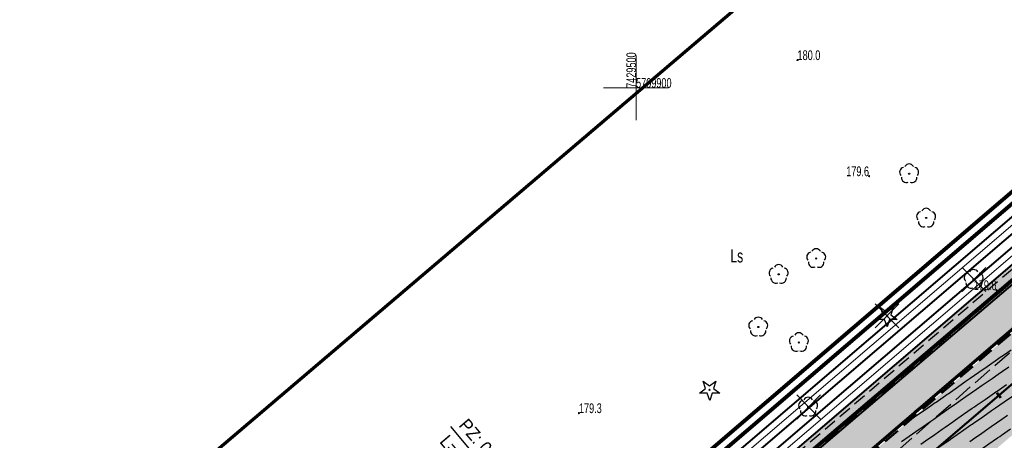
# Model space of a CAD drawing. Header units: metres. Extents: x 7429064 to 7431133, y 5709479 to 5714472.
# Tile 62 of 176: x 7429453 to 7429528, y 5709873 to 5709905. Entities that reach past the tile are written whole.
import ezdxf
from ezdxf.enums import TextEntityAlignment as Align

# ---------------------------------------------------------------- set-up
doc = ezdxf.new("R2010")
doc.units = ezdxf.units.M
for name, pattern in [('1', [0]), ('12', [3, 1, -1, 0, -1]), ('2_KTCR01', [1.5, 1, -0.5]), ('2_KTJZ01', [2, 1.5, -0.5]), ('3_KTJZ01', [2, 1.5, -0.5]), ('CENTER2', [1.125, 0.75, -0.125, 0.125, -0.125]), ('DASHED', [19.05, 12.7, -6.35]), ('HIDDEN', [0.375, 0.25, -0.125])]:
    doc.linetypes.add(name, pattern=pattern)
for name, color, linetype, lineweight in [('#proj. światłowód', 1, '2_KTCR01', 18), ('_D_7_PAS DROGOWY-LINIA ROZGR TEREN INW', 222, 'HIDDEN', 50), ('_D_7_PAS DROGOWY_PODZIAL', 1, 'Continuous', 50), ('_D_7_TEREN NIEZBEDNY DLA OB_BUD', 252, 'HIDDEN', 50), ('_D_8_Wymiary', 7, 'Continuous', 20), ('_skarpy', 84, 'Continuous', 40), ('_wycinka_ZUDP', 1, 'Continuous', 30), ('D_1_KOCIE OCZKA', 7, 'Continuous', 50), ('gaPoziome', 7, 'Continuous', 30), ('GMINA_L_0', 252, '12', 35), ('KRAWĘŻNIK BETONOWY 12_25 WYN 0 CM', 250, 'DASHED', 50), ('KRZYZE_L_0', 252, '1', 18), ('KRZYZE_T_0', 252, 'Continuous', 18), ('KTJZ_L_0', 252, '2_KTJZ01', 30), ('RTPW_T_0_a', 252, 'Continuous', 15), ('skarpa', 82, 'ŚLADY', 20), ('zakres', 252, 'Continuous', 70)]:
    doc.layers.add(name, color=color, linetype=linetype, lineweight=lineweight)
for name, color, linetype in [('_1_Mapa', 7, 'Continuous'), ('_1_X-REFY', 7, 'Continuous'), ('C-DROGI-SYTUACJA-ETYKIETY', 7, 'Continuous'), ('C-TEREN', 7, 'Continuous'), ('zzz.gaHSDomyslna', 7, 'Continuous')]:
    doc.layers.add(name, color=color, linetype=linetype)
doc.layers.add('_Brudnopis', color=22, linetype='Continuous', lineweight=50, plot=False)
doc.layers.add('D_2_HECZ_JEZDNIA KR3- NOWA KONSTRUKCJA', color=7, linetype='Continuous', lineweight=13, true_color=0x99e6ff, transparency=0.3)
doc.layers.add('D_2_HECZ_JEZDNIA KR3- NOWA KONSTRUKCJA G4', color=7, linetype='Continuous', lineweight=13, true_color=0xbdbdbd, transparency=0.3)
for name, color, linetype, lineweight, true_color in [('DZIALKA_L_0', 7, '1', 40, 0x008000), ('HECZ DROGI ROWEROWE', 7, 'Continuous', 13, 0xff8a8a), ('OBOP_T_0_a', 7, 'Continuous', 30, 0x008000), ('OBOP_T_1_a', 7, 'Continuous', 30, 0x008000), ('UZYTKI_T_0', 7, 'Continuous', 18, 0x008000)]:
    doc.layers.add(name, color=color, linetype=linetype, lineweight=lineweight, true_color=true_color)
doc.styles.add('wym500', font='arial.ttf', dxfattribs={"width": 0.9, "height": 0.9})
doc.linetypes.add('ŚLADY', pattern='A,3.81,[130,ltypeshp.shx,S=6.35,R=0,X=0,Y=0],3.81', length=7.62)

# ---------------------------------------------------------------- blocks, each defined once
blk = doc.blocks.new('A$C59100B2D')
at = {"layer": '_wycinka_ZUDP'}
for points in [[(0.701, -0.713), (-0.701, 0.713)], [(-0.7, -0.713), (0.701, 0.713)]]:
    blk.add_lwpolyline(points, dxfattribs=at)
blk = doc.blocks.new('4_OBOP01_01')
at = {"linetype": 'Continuous'}
for p, q in [((-0.78225, -0.26495), (-0.3012, 0.09375)), ((-0.3012, 0.09375), (-0.4937, 0.6621)), ((-0.4937, 0.6621), (-0.0039, 0.31545)), ((-0.0039, 0.31545), (0.4771, 0.67415)), ((0.4771, 0.67415), (0.2988, 0.1012)), ((0.2988, 0.1012), (0.7886, -0.24545)), ((-0.18225, -0.2575), (-0.78225, -0.26495)), ((0.01025, -0.82585), (-0.18225, -0.2575)), ((0.1886, -0.2529), (0.01025, -0.82585)), ((0.7886, -0.24545), (0.1886, -0.2529))]:
    blk.add_line(p, q, dxfattribs=at)
blk.add_circle((0, 0), 0.045, dxfattribs=at)
blk = doc.blocks.new('4_OBOP02_01')
at = {"linetype": 'Continuous'}
blk.add_circle((0, 0), 0.045, dxfattribs=at)
for centre, start, end in [((-0.357, 0.116), 102.14447, 221.86002), ((0, 0.375), 30.14012, 149.85988), ((0.357, 0.116), 318.13998, 77.85553), ((-0.22, -0.303), 174.14818, 293.85423), ((0.22, -0.303), 246.14577, 5.85182)]:
    blk.add_arc(centre, 0.375, start, end, dxfattribs=at)
blk = doc.blocks.new('4_RTPW01')
at = {"linetype": 'Continuous'}
blk.add_circle((0, 0), 0.045, dxfattribs=at)
blk = doc.blocks.new('X-ref_MDCP_Szara')
at = {"layer": 'DZIALKA_L_0', "linetype": '1'}
blk.add_line((7429660.24, 5709996.55), (7429435.86, 5709805.65), dxfattribs=at)
at = {"layer": 'GMINA_L_0', "linetype": '12'}
blk.add_line((7429435.86, 5709805.65), (7429660.24, 5709996.55), dxfattribs=at)
at = {"layer": 'KRZYZE_L_0', "linetype": '1'}
for p, q in [((7429500, 5709897.5), (7429500, 5709902.5)), ((7429497.5, 5709900), (7429502.5, 5709900))]:
    blk.add_line(p, q, dxfattribs=at)
at = {"layer": 'KTJZ_L_0', "linetype": '3_KTJZ01'}
blk.add_line((7429506.56, 5709860.17), (7429529.05, 5709879.87), dxfattribs=at)
at = {"layer": 'zakres', "linetype": 'Continuous', "lineweight": 70, "flags": 128}
blk.add_lwpolyline([(7429292.233, 5709722.862), (7429640.798, 5710019.397)], dxfattribs=at)
at = {"layer": 'OBOP_T_0_a'}
for p in [(7429519.32, 5709882.42), (7429505.66, 5709876.75)]:
    blk.add_blockref('4_OBOP01_01', p, dxfattribs=at)
at = {"layer": 'OBOP_T_1_a'}
for p in [(7429521.03, 5709893.39), (7429522.34, 5709889.98), (7429513.87, 5709886.86), (7429510.98, 5709885.64), (7429526, 5709885.26), (7429509.41, 5709881.59), (7429512.54, 5709880.4), (7429513.25, 5709875.43)]:
    blk.add_blockref('4_OBOP02_01', p, dxfattribs=at)
at = {"layer": 'RTPW_T_0_a'}
for p in [(7429512.434, 5709902.139), (7429517.94, 5709893.2), (7429527.759, 5709884.424), (7429495.6, 5709874.96)]:
    blk.add_blockref('4_RTPW01', p, dxfattribs=at)
at = {"layer": 'KRZYZE_T_0', "width": 0.7}
blk.add_text('7429500', height=0.75, rotation=90, dxfattribs=at).set_placement((7429500, 5709900))
blk.add_text('5709900', height=0.75, dxfattribs=at).set_placement((7429500, 5709900))
at = {"layer": 'RTPW_T_0_a', "width": 0.7}
for s, p in [('180.0', (7429512.434, 5709902.139)), ('179.3', (7429495.6, 5709874.96))]:
    blk.add_text(s, height=0.75, dxfattribs=at).set_placement(p)
for p in [(7429517.94, 5709893.2), (7429527.759, 5709884.424)]:
    blk.add_text('179.6', height=0.75, dxfattribs=at).set_placement(p, align=Align.RIGHT)
at = {"layer": 'UZYTKI_T_0', "width": 0.7}
blk.add_text('Ls', height=1, dxfattribs=at).set_placement((7429507.263, 5709887.555), align=Align.TOP_LEFT)
blk = doc.blocks.new('X-ref_Oświetlenie i teletechnika')
at = {"layer": '#proj. światłowód', "lineweight": 30, "flags": 128}
blk.add_lwpolyline([(7429617.95, 5709967.85), (7429611.163, 5709956.371), (7429573.165, 5709923.859), (7429535.247, 5709891.397), (7429497.339, 5709858.957), (7429459.29, 5709826.673), (7429421.225, 5709794.375), (7429383.144, 5709762.063), (7429345.12, 5709729.801), (7429305.765, 5709699.935), (7429266.407, 5709683.285), (7429226.48, 5709664.88)], dxfattribs=at)
blk = doc.blocks.new('*U217')
at = {"linetype": 'Continuous', "lineweight": 0}
h = blk.add_hatch(color=0, dxfattribs=at)
edge = h.paths.add_edge_path()
edge.add_ellipse((-0.35, 0.6), major_axis=(0, 0.6), ratio=0.333333, start_angle=339.17908, end_angle=685.93518)
edge.add_line((-0.238, 1.097), (-0.232, 1.157))
edge.add_line((-0.232, 1.157), (0.005, 0.684))
edge.add_arc((-0.017, 0.673), 0.0247, 0, 26.56505, ccw=False)
edge.add_line((0.008, 0.673), (0.008, 0.425))
edge.add_arc((0.032, 0.425), 0.0247, 180, 270)
edge.add_line((0.032, 0.4), (0.076, 0.4))
edge.add_arc((0.076, 0.425), 0.0247, 270, 290.3551)
edge.add_line((0.085, 0.402), (0.158, 0.429))
edge.add_ellipse((0.35, 0.6), major_axis=(0, 0.6), ratio=0.333333, start_angle=106.57073, end_angle=378.31437)
edge.add_line((0.287, 1.17), (0.215, 1.519))
edge.add_line((0.215, 1.519), (0.251, 1.765))
edge.add_line((0.251, 1.765), (0.256, 1.765))
edge.add_line((0.256, 1.765), (0.271, 1.808))
edge.add_line((0.271, 1.808), (0.271, 1.863))
edge.add_line((0.271, 1.863), (0.143, 1.863))
edge.add_line((0.143, 1.863), (0.137, 1.808))
edge.add_line((0.137, 1.808), (0.203, 1.765))
edge.add_line((0.203, 1.765), (0.185, 1.641))
edge.add_line((0.185, 1.641), (-0.18, 1.641))
edge.add_line((-0.18, 1.641), (-0.159, 1.833))
edge.add_spline(control_points=[(-0.159, 1.833), (-0.157, 1.839), (-0.147, 1.859), (-0.12, 1.861), (-0.1, 1.863)], knot_values=[0, 0, 0, 0, 0.02025, 0.071822, 0.071822, 0.071822, 0.071822], degree=3, periodic=0)
edge.add_line((-0.1, 1.863), (-0.05, 1.863))
edge.add_line((-0.05, 1.863), (-0.05, 2))
edge.add_line((-0.05, 2), (-0.131, 2))
edge.add_spline(control_points=[(-0.131, 2), (-0.139, 1.999), (-0.149, 1.994), (-0.157, 1.989)], knot_values=[0.067484, 0.067484, 0.067484, 0.067484, 0.093736, 0.093736, 0.093736, 0.093736], degree=3, periodic=0)
edge.add_arc((-0.116, 1.918), 0.0817, 120.13788, 168.8933)
edge.add_line((-0.196, 1.934), (-0.279, 1.161))
h.paths.add_polyline_path([(-0.195, 1.5), (0.165, 1.5), (0.05, 0.7), (-0.222, 1.244)], flags=16)
edge = h.paths.add_edge_path(flags=16)
edge.add_ellipse((-0.35, 0.6), major_axis=(0, -0.45), ratio=0.350072, start_angle=159.15261, end_angle=502.08153, ccw=False)
edge.add_line((-0.294, 1.021), (-0.325, 0.734))
edge.add_arc((-0.337, 0.736), 0.0128, 322.79703, 353.88564, ccw=False)
edge.add_line((-0.327, 0.728), (-0.359, 0.686))
edge.add_arc((-0.33, 0.663), 0.0365, 142.79703, 180)
edge.add_line((-0.367, 0.663), (-0.367, 0.571))
edge.add_arc((-0.354, 0.571), 0.0128, 180, 270)
edge.add_line((-0.354, 0.558), (-0.346, 0.558))
edge.add_arc((-0.346, 0.571), 0.0128, 270, 333.01946)
edge.add_spline(control_points=[(-0.335, 0.565), (-0.322, 0.589), (-0.301, 0.632), (-0.283, 0.681), (-0.28, 0.703), (-0.28, 0.705)], knot_values=[0.007888, 0.007888, 0.007888, 0.007888, 0.089431, 0.152858, 0.158023, 0.158023, 0.158023, 0.158023], degree=3, periodic=0)
edge.add_line((-0.28, 0.705), (-0.253, 0.955))
edge = h.paths.add_edge_path(flags=16)
edge.add_line((0.195, 1.379), (0.249, 1.118))
edge.add_ellipse((0.35, 0.6), major_axis=(0, 0.6), ratio=0.333333, start_angle=390.34436, end_angle=440.40593)
edge.add_line((0.153, 0.7), (0.098, 0.7))
edge.add_line((0.098, 0.7), (0.195, 1.379))
edge = h.paths.add_edge_path(flags=16)
edge.add_ellipse((0.35, 0.6), major_axis=(0, -0.45), ratio=0.350072, start_angle=290.13091, end_angle=617.16041, ccw=False)
edge.add_line((0.202, 0.445), (0.35, 0.5))
edge.add_arc((0.278, 0.595), 0.119, 307.13183, 362.43337)
edge.add_line((0.397, 0.6), (0.397, 0.675))
edge.add_arc((0.372, 0.675), 0.0247, 0, 90)
edge.add_line((0.372, 0.7), (0.196, 0.7))
blk = doc.blocks.new('*U218')
at = {"linetype": 'Continuous', "lineweight": 0}
h = blk.add_hatch(color=0, dxfattribs=at)
edge = h.paths.add_edge_path()
edge.add_ellipse((-0.35, 0.6), major_axis=(0, 0.6), ratio=0.333333, start_angle=339.17908, end_angle=685.93518)
edge.add_line((-0.238, 1.097), (-0.232, 1.157))
edge.add_line((-0.232, 1.157), (0.005, 0.684))
edge.add_arc((-0.017, 0.673), 0.0247, 0, 26.56505, ccw=False)
edge.add_line((0.008, 0.673), (0.008, 0.425))
edge.add_arc((0.032, 0.425), 0.0247, 180, 270)
edge.add_line((0.032, 0.4), (0.076, 0.4))
edge.add_arc((0.076, 0.425), 0.0247, 270, 290.3551)
edge.add_line((0.085, 0.402), (0.158, 0.429))
edge.add_ellipse((0.35, 0.6), major_axis=(0, 0.6), ratio=0.333333, start_angle=106.57073, end_angle=378.31437)
edge.add_line((0.287, 1.17), (0.215, 1.519))
edge.add_line((0.215, 1.519), (0.251, 1.765))
edge.add_line((0.251, 1.765), (0.256, 1.765))
edge.add_line((0.256, 1.765), (0.271, 1.808))
edge.add_line((0.271, 1.808), (0.271, 1.863))
edge.add_line((0.271, 1.863), (0.143, 1.863))
edge.add_line((0.143, 1.863), (0.137, 1.808))
edge.add_line((0.137, 1.808), (0.203, 1.765))
edge.add_line((0.203, 1.765), (0.185, 1.641))
edge.add_line((0.185, 1.641), (-0.18, 1.641))
edge.add_line((-0.18, 1.641), (-0.159, 1.833))
edge.add_spline(control_points=[(-0.159, 1.833), (-0.157, 1.839), (-0.147, 1.859), (-0.12, 1.861), (-0.1, 1.863)], knot_values=[0, 0, 0, 0, 0.02025, 0.071822, 0.071822, 0.071822, 0.071822], degree=3, periodic=0)
edge.add_line((-0.1, 1.863), (-0.05, 1.863))
edge.add_line((-0.05, 1.863), (-0.05, 2))
edge.add_line((-0.05, 2), (-0.131, 2))
edge.add_spline(control_points=[(-0.131, 2), (-0.139, 1.999), (-0.149, 1.994), (-0.157, 1.989)], knot_values=[0.067484, 0.067484, 0.067484, 0.067484, 0.093736, 0.093736, 0.093736, 0.093736], degree=3, periodic=0)
edge.add_arc((-0.116, 1.918), 0.0817, 120.13788, 168.8933)
edge.add_line((-0.196, 1.934), (-0.279, 1.161))
h.paths.add_polyline_path([(-0.195, 1.5), (0.165, 1.5), (0.05, 0.7), (-0.222, 1.244)], flags=16)
edge = h.paths.add_edge_path(flags=16)
edge.add_ellipse((-0.35, 0.6), major_axis=(0, -0.45), ratio=0.350072, start_angle=159.15261, end_angle=502.08153, ccw=False)
edge.add_line((-0.294, 1.021), (-0.325, 0.734))
edge.add_arc((-0.337, 0.736), 0.0128, 322.79703, 353.88564, ccw=False)
edge.add_line((-0.327, 0.728), (-0.359, 0.686))
edge.add_arc((-0.33, 0.663), 0.0365, 142.79703, 180)
edge.add_line((-0.367, 0.663), (-0.367, 0.571))
edge.add_arc((-0.354, 0.571), 0.0128, 180, 270)
edge.add_line((-0.354, 0.558), (-0.346, 0.558))
edge.add_arc((-0.346, 0.571), 0.0128, 270, 333.01946)
edge.add_spline(control_points=[(-0.335, 0.565), (-0.322, 0.589), (-0.301, 0.632), (-0.283, 0.681), (-0.28, 0.703), (-0.28, 0.705)], knot_values=[0.007888, 0.007888, 0.007888, 0.007888, 0.089431, 0.152858, 0.158023, 0.158023, 0.158023, 0.158023], degree=3, periodic=0)
edge.add_line((-0.28, 0.705), (-0.253, 0.955))
edge = h.paths.add_edge_path(flags=16)
edge.add_line((0.195, 1.379), (0.249, 1.118))
edge.add_ellipse((0.35, 0.6), major_axis=(0, 0.6), ratio=0.333333, start_angle=390.34436, end_angle=440.40593)
edge.add_line((0.153, 0.7), (0.098, 0.7))
edge.add_line((0.098, 0.7), (0.195, 1.379))
edge = h.paths.add_edge_path(flags=16)
edge.add_ellipse((0.35, 0.6), major_axis=(0, -0.45), ratio=0.350072, start_angle=290.13091, end_angle=617.16041, ccw=False)
edge.add_line((0.202, 0.445), (0.35, 0.5))
edge.add_arc((0.278, 0.595), 0.119, 307.13183, 362.43337)
edge.add_line((0.397, 0.6), (0.397, 0.675))
edge.add_arc((0.372, 0.675), 0.0247, 0, 90)
edge.add_line((0.372, 0.7), (0.196, 0.7))
blk = doc.blocks.new('*U220')
at = {"layer": 'zzz.gaHSDomyslna', "color": 140}
blk.add_lwpolyline([(118.871, 101.023, 0.12, 0.12, 0), (120.39, 102.323, 0.12, 0.12, 0)], format="xyseb", dxfattribs=at)
blk = doc.blocks.new('*U211')
at = {"layer": 'zzz.gaHSDomyslna', "color": 140}
blk.add_lwpolyline([(0, 0, 0.24, 0.24, 0), (59.489, 50.476, 0.24, 0.24, 0), (179.447, 153.144, 0.24, 0.24, 0)], format="xyseb", dxfattribs=at)
blk = doc.blocks.new('spearator')
at = {"layer": 'D_1_KOCIE OCZKA'}
h = blk.add_hatch(color=12, dxfattribs=at)
h.dxf.hatch_style = 1
edge = h.paths.add_edge_path()
edge.add_line((7429810.877, 5710121.625), (7429811.641, 5710122.271))
edge.add_arc((7429811.592, 5710122.328), 0.075, 310.23149, 490.23149)
edge.add_line((7429811.544, 5710122.386), (7429810.781, 5710121.74))
edge.add_arc((7429810.829, 5710121.683), 0.075, 130.23149, 310.23149)
at = {"layer": 'D_1_KOCIE OCZKA', "lineweight": 18, "flags": 128}
blk.add_lwpolyline([(7429810.877, 5710121.625), (7429811.641, 5710122.271, 1), (7429811.544, 5710122.386), (7429810.781, 5710121.74, 1)], format="xyb", close=True, dxfattribs=at)
blk = doc.blocks.new('X-ref_SOR')
at = {"layer": 'D_1_KOCIE OCZKA', "rotation": 0.327517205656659}
for p in [(32475.895, -42620.813), (32472.401, -42623.804)]:
    blk.add_blockref('spearator', p, dxfattribs=at)
at = {"layer": 'gaPoziome'}
for name, p in [('*U211', (7429440.741, 5709806.344)), ('*U220', (7429405.348, 5709772.117))]:
    blk.add_blockref(name, p, dxfattribs=at)
at = {"layer": 'gaPoziome', "color": 140}
for name, p, rotation in [('*U218', (7429522.315, 5709878.419), 133.0520364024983), ('*U217', (7429520.194, 5709875.201), 308.4891535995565)]:
    blk.add_blockref(name, p, dxfattribs=dict(at, rotation=rotation))
blk = doc.blocks.new('x-ref_warstwice')
at = {"layer": 'C-TEREN', "color": 46, "linetype": 'Continuous', "lineweight": 30}
for p, q in [((7429528.291, 5709879.425, 179.6), (7429528.876, 5709879.833, 179.6)), ((7429527.226, 5709878.684, 179.6), (7429527.827, 5709879.102, 179.6)), ((7429527.827, 5709879.102, 179.6), (7429528.051, 5709879.258, 179.6)), ((7429528.051, 5709879.258, 179.6), (7429528.291, 5709879.425, 179.6)), ((7429526.402, 5709878.11, 179.6), (7429527.029, 5709878.546, 179.6)), ((7429527.029, 5709878.546, 179.6), (7429527.226, 5709878.684, 179.6)), ((7429525.577, 5709877.536, 179.6), (7429525.731, 5709877.643, 179.6)), ((7429525.731, 5709877.643, 179.6), (7429526.402, 5709878.11, 179.6)), ((7429524.025, 5709876.455, 179.6), (7429524.752, 5709876.961, 179.6)), ((7429524.752, 5709876.961, 179.6), (7429525.432, 5709877.435, 179.6)), ((7429525.432, 5709877.435, 179.6), (7429525.577, 5709877.536, 179.6)), ((7429523.103, 5709875.813, 179.6), (7429523.836, 5709876.323, 179.6)), ((7429523.836, 5709876.323, 179.6), (7429523.927, 5709876.387, 179.6)), ((7429523.927, 5709876.387, 179.6), (7429524.025, 5709876.455, 179.6)), ((7429522.278, 5709875.238, 179.6), (7429523.038, 5709875.768, 179.6)), ((7429523.038, 5709875.768, 179.6), (7429523.103, 5709875.813, 179.6)), ((7429521.097, 5709874.416, 179.6), (7429521.453, 5709874.664, 179.6)), ((7429521.453, 5709874.664, 179.6), (7429522.24, 5709875.212, 179.6)), ((7429522.24, 5709875.212, 179.6), (7429522.278, 5709875.238, 179.6))]:
    blk.add_line(p, q, dxfattribs=at)
at = {"layer": 'C-TEREN', "color": 42, "linetype": 'HIDDEN', "lineweight": 25, "ltscale": 10}
for points, elevation in [([(7429528.701, 5709878.499), (7429528.211, 5709878.157), (7429527.877, 5709877.924), (7429527.413, 5709877.601), (7429527.052, 5709877.35), (7429526.666, 5709877.081), (7429526.227, 5709876.776), (7429525.816, 5709876.49), (7429525.402, 5709876.202), (7429524.96, 5709875.893), (7429524.578, 5709875.627), (7429524.22, 5709875.378), (7429523.753, 5709875.053), (7429523.422, 5709874.823), (7429522.928, 5709874.479), (7429522.624, 5709874.267), (7429522.103, 5709873.904), (7429521.547, 5709873.517), (7429521.278, 5709873.33), (7429521.028, 5709873.155), (7429520.454, 5709872.756)], 179.62), ([(7429521.929, 5709872.57), (7429522.481, 5709872.955), (7429522.753, 5709873.145), (7429523.008, 5709873.322), (7429523.578, 5709873.719), (7429523.806, 5709873.878), (7429524.403, 5709874.293), (7429524.604, 5709874.433), (7429525.228, 5709874.868), (7429525.894, 5709875.332), (7429526.052, 5709875.442), (7429526.201, 5709875.545), (7429526.877, 5709876.016), (7429527.601, 5709876.52), (7429527.702, 5709876.59), (7429527.797, 5709876.656), (7429528.527, 5709877.165)], 179.64), ([(7429523.404, 5709872.385), (7429524.19, 5709872.933), (7429524.228, 5709872.959), (7429524.988, 5709873.488), (7429525.053, 5709873.534), (7429525.787, 5709874.044), (7429525.878, 5709874.108), (7429525.976, 5709874.176), (7429526.703, 5709874.682), (7429527.383, 5709875.156), (7429527.527, 5709875.256), (7429527.682, 5709875.364), (7429528.352, 5709875.831), (7429528.979, 5709876.267)], 179.66), ([(7429525.703, 5709872.774), (7429526.171, 5709873.099), (7429526.528, 5709873.348), (7429526.91, 5709873.614), (7429527.353, 5709873.922), (7429527.767, 5709874.211), (7429528.178, 5709874.497), (7429528.617, 5709874.802)], 179.68)]:
    blk.add_lwpolyline(points, dxfattribs=dict(at, elevation=elevation))
at = {"layer": 'C-TEREN', "color": 46, "linetype": 'Continuous', "lineweight": 30, "elevation": 179.7}
blk.add_lwpolyline([(7429519.387, 5709867.164), (7429519.756, 5709867.42), (7429520.166, 5709867.706), (7429520.58, 5709867.994), (7429520.968, 5709868.264), (7429521.405, 5709868.569), (7429521.872, 5709868.894), (7429522.23, 5709869.143), (7429522.564, 5709869.376), (7429523.055, 5709869.717), (7429523.362, 5709869.931), (7429523.879, 5709870.291), (7429524.432, 5709870.676), (7429524.704, 5709870.866), (7429524.959, 5709871.043), (7429525.529, 5709871.44), (7429525.757, 5709871.599), (7429526.354, 5709872.014), (7429526.555, 5709872.154), (7429527.178, 5709872.588), (7429527.845, 5709873.052), (7429528.003, 5709873.163), (7429528.151, 5709873.266), (7429528.828, 5709873.737)], dxfattribs=at)
blk = doc.blocks.new('AeccTickLine')
at = {"color": 0, "linetype": 'ByBlock', "lineweight": -2}
blk.add_line((0, 1), (0, -1), dxfattribs=at)
blk = doc.blocks.new('OŚ_Dąbrowskiego_1')
at = {"layer": '_D_8_Wymiary', "color": 1, "linetype": 'CENTER2', "lineweight": 35, "flags": 128}
blk.add_lwpolyline([(7429230.998, 5709660.664), (7429273.145, 5709676.622, 0.085629), (7429337.582, 5709714.618), (7429502.301, 5709854.381), (7429714.669, 5710036.139), (7429868.111, 5710165.952)], format="xyb", dxfattribs=at)
at = {"layer": 'C-DROGI-SYTUACJA-ETYKIETY', "color": 7, "linetype": 'Continuous', "lineweight": -3}
blk.add_line((7429501.897, 5709854.857), (7429485.722, 5709873.92), dxfattribs=at)
at = {"layer": 'C-DROGI-SYTUACJA-ETYKIETY', "color": 7, "linetype": 'Continuous', "lineweight": 60, "xscale": 0.25, "yscale": 0.25, "zscale": 0.25, "rotation": 40.55900962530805}
blk.add_blockref('AeccTickLine', (7429527.934, 5709876.319), dxfattribs=at)
at = {"layer": 'C-DROGI-SYTUACJA-ETYKIETY', "color": 7, "linetype": 'Continuous', "lineweight": -3, "char_height": 1, "rotation": 310.31443, "style": 'wym500'}
for s, insert, attachment_point in [('PZ: 0+336.26', (7429486.277, 5709873.981), 7), ('L=279.528', (7429485.572, 5709873.383), 1)]:
    blk.add_mtext(s, dxfattribs=dict(at, insert=insert, attachment_point=attachment_point))

msp = doc.modelspace()

# ---------------------------------------------------------------- hatches: boundary and pattern name
at = {"layer": 'D_2_HECZ_JEZDNIA KR3- NOWA KONSTRUKCJA'}
h = msp.add_hatch(color=256, dxfattribs=at)
h.dxf.hatch_style = 1
edge = h.paths.add_edge_path()
edge.add_arc((7429610.557, 5709990.469), 30, 310.55901, 314.29353)
edge.add_arc((7429610.557, 5709990.469), 30, 314.29353, 325.39412)
edge.add_line((7429635.249, 5709973.431), (7429635.899, 5709972.672))
edge.add_line((7429635.899, 5709972.672), (7429667.702, 5709999.89))
edge.add_line((7429667.702, 5709999.89), (7429675.246, 5710006.347))
edge.add_line((7429675.246, 5710006.347), (7429712.724, 5710038.423))
edge.add_line((7429712.724, 5710038.423), (7429823.828, 5710132.378))
edge.add_line((7429823.828, 5710132.378), (7429834.316, 5710141.377))
edge.add_line((7429834.316, 5710141.377), (7429846.156, 5710151.524))
edge.add_line((7429846.156, 5710151.524), (7429850.099, 5710146.734))
edge.add_line((7429850.099, 5710146.734), (7429838.187, 5710136.85))
edge.add_line((7429838.187, 5710136.85), (7429827.698, 5710127.833))
edge.add_line((7429827.698, 5710127.833), (7429716.613, 5710033.854))
edge.add_line((7429716.613, 5710033.854), (7429633.474, 5709962.699))
edge.add_arc((7429636.726, 5709958.9), 5, 130.55901, 193.25708)
edge.add_line((7429631.859, 5709957.753), (7429636.051, 5709939.958))
edge.add_line((7429636.051, 5709939.958), (7429630.653, 5709938.888))
edge.add_line((7429630.653, 5709938.888), (7429629.491, 5709943.821))
edge.add_arc((7429623.651, 5709942.445), 6, 13.25708, 130.55901)
edge.add_line((7429619.749, 5709947.003), (7429619.729, 5709946.986))
edge.add_line((7429619.729, 5709946.986), (7429617.779, 5709949.265))
edge.add_line((7429617.779, 5709949.265), (7429606.383, 5709939.512))
edge.add_line((7429606.383, 5709939.512), (7429594.274, 5709929.149))
edge.add_line((7429594.274, 5709929.149), (7429594.825, 5709928.314))
edge.add_line((7429594.825, 5709928.314), (7429589.708, 5709924.935))
edge.add_arc((7429606.237, 5709899.9), 30, 123.43399, 130.55901)
edge.add_line((7429586.73, 5709922.692), (7429529.23, 5709873.48))
edge.add_line((7429529.23, 5709873.48), (7429502.179, 5709850.343))
edge.add_line((7429502.179, 5709850.343), (7429339.523, 5709712.33))
edge.add_arc((7429194.822, 5709882.942), 223.711, 294.66533, 310.3021, ccw=False)
edge.add_arc((7429190.304, 5709894.737), 236.317, 290.79615, 294.46753, ccw=False)
edge.add_line((7429274.207, 5709673.816), (7429245.41, 5709663.13))
edge.add_line((7429245.41, 5709663.13), (7429242.106, 5709661.907))
edge.add_line((7429242.106, 5709661.907), (7429240.354, 5709666.717))
edge.add_line((7429240.354, 5709666.717), (7429244.254, 5709668.201))
edge.add_line((7429244.254, 5709668.201), (7429272.082, 5709679.428))
edge.add_arc((7429195.246, 5709882.369), 217, 290.73736, 310.31443)
edge.add_line((7429335.641, 5709716.905), (7429500.355, 5709856.664))
edge.add_line((7429500.355, 5709856.664), (7429629.269, 5709966.997))
edge.add_line((7429629.269, 5709966.997), (7429630.064, 5709967.677))
at = {"layer": 'D_2_HECZ_JEZDNIA KR3- NOWA KONSTRUKCJA G4'}
h = msp.add_hatch(color=256, dxfattribs=at)
h.dxf.hatch_style = 1
edge = h.paths.add_edge_path()
edge.add_line((7429436.829, 5709806.854), (7429498.316, 5709859.026))
edge.add_line((7429498.316, 5709859.026), (7429619.429, 5709962.682))
edge.add_line((7429619.429, 5709962.682), (7429618.857, 5709963.351))
edge.add_line((7429618.857, 5709963.351), (7429497.761, 5709859.709))
edge.add_line((7429497.761, 5709859.709), (7429436.185, 5709807.462))
edge.add_arc((7429439.235, 5709810.05), 4, 220.31443, 233.02307)
at = {"layer": 'HECZ DROGI ROWEROWE'}
h = msp.add_hatch(color=256, dxfattribs=at)
h.dxf.hatch_style = 1
edge = h.paths.add_edge_path()
edge.add_arc((7429796.82, 5710136.433), 20.404, 308.03217, 334.25282)
edge.add_arc((7429835.93, 5710116.897), 23.318, 143.78965, 152.76235, ccw=False)
edge.add_arc((7429839.325, 5710112.767), 28.527, 132.15112, 141.12382, ccw=False)
edge.add_line((7429820.181, 5710133.917), (7429834.124, 5710145.713))
edge.add_arc((7429837.354, 5710141.896), 5, 102.0154, 130.23149, ccw=False)
edge.add_line((7429836.313, 5710146.786), (7429842.063, 5710148.01))
edge.add_line((7429842.063, 5710148.01), (7429845.234, 5710150.73))
edge.add_line((7429845.234, 5710150.73), (7429843.045, 5710150.264))
edge.add_arc((7429842.629, 5710152.22), 2, 169.05959, 282.0154, ccw=False)
edge.add_line((7429840.665, 5710152.6), (7429846.908, 5710184.895))
edge.add_arc((7429848.38, 5710184.61), 1.5, 109.39883, 169.05959, ccw=False)
edge.add_line((7429847.882, 5710186.025), (7429848.854, 5710186.367))
edge.add_line((7429848.854, 5710186.367), (7429847.265, 5710191.424))
edge.add_line((7429847.265, 5710191.424), (7429846.903, 5710192.479))
edge.add_line((7429846.903, 5710192.479), (7429845.675, 5710198.449))
edge.add_arc((7429825.958, 5710195.082), 20.002, -10.93914, 9.68818, ccw=False)
edge.add_line((7429845.597, 5710191.287), (7429839.403, 5710159.242))
edge.add_arc((7429819.766, 5710163.038), 20, 310.23149, 349.05959, ccw=False)
edge.add_line((7429832.684, 5710147.769), (7429817.64, 5710135.042))
edge.add_arc((7429832.495, 5710117.483), 23, 130.23149, 151.7604)
edge.add_arc((7429794.613, 5710137.829), 20, 310.23149, 331.7604, ccw=False)
edge.add_line((7429807.531, 5710122.56), (7429710.78, 5710040.708))
edge.add_line((7429710.78, 5710040.708), (7429674.341, 5710009.522))
edge.add_arc((7429663.288, 5710022.437), 17, 303.43399, 310.55901, ccw=False)
edge.add_line((7429672.654, 5710008.25), (7429665.175, 5710003.312))
edge.add_arc((7429654.155, 5710020.002), 20, 287.25233, 303.43399, ccw=False)
edge.add_line((7429660.087, 5710000.902), (7429655.396, 5709999.445))
edge.add_arc((7429662.069, 5709977.958), 22.5, 107.25233, 130.55901)
edge.add_line((7429647.439, 5709995.052), (7429638.424, 5709987.337))
edge.add_arc((7429653.054, 5709970.242), 22.5, 130.55901, 144.59525)
edge.add_line((7429634.715, 5709983.278), (7429621.962, 5709965.306))
edge.add_arc((7429606.364, 5709977.009), 19.5, 310.55901, 323.1201, ccw=False)
edge.add_line((7429619.043, 5709962.194), (7429498.409, 5709858.948))
edge.add_line((7429498.409, 5709858.948), (7429409.747, 5709783.718))
edge.add_line((7429409.747, 5709783.718), (7429333.7, 5709719.193))
edge.add_arc((7429195.246, 5709882.369), 214, 294.99294, 310.31443, ccw=False)
edge.add_line((7429285.662, 5709688.408), (7429286.787, 5709685.755))
edge.add_arc((7429195.216, 5709882.43), 216.948, 294.96649, 310.31053)
edge.add_line((7429335.566, 5709716.997), (7429500.277, 5709856.756))
edge.add_line((7429500.277, 5709856.756), (7429621.38, 5709960.403))
edge.add_line((7429621.38, 5709960.403), (7429627.625, 5709965.748))
edge.add_line((7429627.625, 5709965.748), (7429629.904, 5709967.698))
edge.add_line((7429629.904, 5709967.698), (7429629.179, 5709968.529))
edge.add_arc((7429630.687, 5709969.843), 2, 144.59525, 221.08228, ccw=False)
edge.add_line((7429629.056, 5709971.002), (7429636.752, 5709981.829))
edge.add_arc((7429653.054, 5709970.242), 20, 130.55901, 144.59525, ccw=False)
edge.add_line((7429640.049, 5709985.437), (7429649.631, 5709993.62))
edge.add_arc((7429662.069, 5709977.958), 20, 107.25233, 128.45329, ccw=False)
edge.add_line((7429656.137, 5709997.058), (7429665.185, 5709999.868))
edge.add_line((7429665.185, 5709999.868), (7429673.721, 5710005.504))
edge.add_arc((7429657.258, 5710030.439), 29.88, 303.43399, 310.55901)
edge.add_line((7429676.687, 5710007.738), (7429712.64, 5710038.509))
edge.add_line((7429712.64, 5710038.509), (7429809.391, 5710120.361))
edge.add_line((7429809.391, 5710120.361), (7429809.391, 5710120.361))

# ---------------------------------------------------------------- linework, layer by layer
at = {"layer": '_Brudnopis', "flags": 128}
msp.add_lwpolyline([(7429230.998, 5709660.664), (7429273.145, 5709676.622, 0.085605), (7429337.585, 5709714.618), (7429368.823, 5709741.125), (7429502.301, 5709854.381), (7429714.669, 5710036.139), (7429868.111, 5710165.952)], format="xyb", dxfattribs=at)
at = {"layer": '_D_7_PAS DROGOWY-LINIA ROZGR TEREN INW', "ltscale": 10, "const_width": 0.3, "flags": 128}
msp.add_lwpolyline([(7429287.498, 5709689.141), (7429307.71, 5709696.948), (7429435.698, 5709805.84), (7429660.078, 5709996.74), (7429836.288, 5710146.69)], dxfattribs=at)
at = {"layer": '_D_7_PAS DROGOWY_PODZIAL', "ltscale": 0.2, "const_width": 0.3, "flags": 128}
msp.add_lwpolyline([(7429838.788, 5710158.699), (7429835.061, 5710151.867), (7429707.929, 5710044.059), (7429670.336, 5710012.083), (7429661.685, 5710006.163), (7429648.718, 5710002.136), (7429632.935, 5709988.628), (7429615.789, 5709965.397), (7429495.458, 5709862.411), (7429330.756, 5709722.662), (7429319.402, 5709713.684), (7429307.842, 5709705.758), (7429296.806, 5709699.189), (7429282.846, 5709692.117), (7429269.349, 5709686.304), (7429250.2, 5709678.58), (7429239.824, 5709670.46)], dxfattribs=at)
at = {"layer": '_D_7_TEREN NIEZBEDNY DLA OB_BUD', "ltscale": 10, "const_width": 0.3, "flags": 128}
msp.add_lwpolyline([(7429838.642, 5710133.498), (7429838.163, 5710130.983), (7429669.785, 5709988.07), (7429674.221, 5709982.833), (7429665.132, 5709974.906), (7429667.705, 5709971.871), (7429662.832, 5709967.707), (7429665.637, 5709964.494), (7429637.109, 5709939.516), (7429616.438, 5709933.991), (7429410.711, 5709758.425), (7429398.46, 5709756.965), (7429363.725, 5709727.377), (7429364.497, 5709726.485), (7429330.157, 5709696.304), (7429317.553, 5709687.475), (7429303.139, 5709679.24), (7429296.402, 5709677.454), (7429295.854, 5709678.755), (7429285.213, 5709675.171), (7429285.468, 5709665.629), (7429278.469, 5709665.47), (7429278.347, 5709670.061), (7429254.481, 5709660.887), (7429229.937, 5709651.368), (7429224.487, 5709665.833), (7429244.657, 5709675.131), (7429249.847, 5709679.192), (7429269.079, 5709686.95), (7429282.549, 5709692.752), (7429296.468, 5709699.803), (7429307.464, 5709706.348), (7429318.986, 5709714.248), (7429330.313, 5709723.204), (7429495.004, 5709862.943), (7429615.273, 5709965.877), (7429632.42, 5709989.108), (7429648.373, 5710002.762), (7429661.377, 5710006.8), (7429669.911, 5710012.64), (7429707.476, 5710044.593), (7429834.508, 5710152.316), (7429838.121, 5710158.939), (7429844.755, 5710193.28), (7429843.741, 5710206.48), (7429852.314, 5710203.598), (7429849.368, 5710188.375), (7429850.227, 5710185.684), (7429848.746, 5710185.163), (7429846.827, 5710175.247), (7429842.58, 5710153.283), (7429856.534, 5710164.104), (7429864.199, 5710154.59)], close=True, dxfattribs=at)
at = {"layer": '_skarpy', "flags": 128}
for points in [[(7429616.277, 5709964.828), (7429495.945, 5709861.84), (7429436.082, 5709811.047)], [(7429616.927, 5709964.068), (7429496.593, 5709861.079), (7429436.24, 5709809.869)], [(7429617.447, 5709963.46), (7429497.112, 5709860.47), (7429436.431, 5709808.983)], [(7429618.097, 5709962.7), (7429497.761, 5709859.709), (7429436.948, 5709808.109)]]:
    msp.add_lwpolyline(points, dxfattribs=at)
at = {"layer": 'KRAWĘŻNIK BETONOWY 12_25 WYN 0 CM', "ltscale": 0.1, "flags": 128}
msp.add_lwpolyline([(7429622.219, 5709965.698, -0.061321), (7429618.922, 5709962.09), (7429498.409, 5709858.948), (7429333.7, 5709719.193, -0.068134), (7429284.749, 5709687.985)], format="xyb", dxfattribs=at)
msp.add_lwpolyline([(7429621.458, 5709960.312), (7429500.355, 5709856.664), (7429441.823, 5709807)], dxfattribs=at)
at = {"layer": 'skarpa', "ltscale": 0.04}
for points in [[(7429616.602, 5709964.448), (7429496.269, 5709861.459), (7429436.408, 5709810.667)], [(7429617.772, 5709963.08), (7429497.436, 5709860.089), (7429436.656, 5709808.517)]]:
    msp.add_lwpolyline(points, dxfattribs=at)

# ---------------------------------------------------------------- block references
at = {"layer": '_1_Mapa'}
msp.add_blockref('X-ref_MDCP_Szara', (0, 0), dxfattribs=at)
at = {"layer": '_1_X-REFY'}
for name in ['X-ref_SOR', 'X-ref_Oświetlenie i teletechnika', 'OŚ_Dąbrowskiego_1', 'x-ref_warstwice']:
    msp.add_blockref(name, (0, 0), dxfattribs=at)
at = {"layer": '_wycinka_ZUDP', "xscale": -1.3, "yscale": 1.3, "zscale": 1.3}
for p in [(7429526.036, 5709885.254), (7429519.32, 5709882.439), (7429513.292, 5709875.428)]:
    msp.add_blockref('A$C59100B2D', p, dxfattribs=at)

doc.saveas('drawing.dxf')
